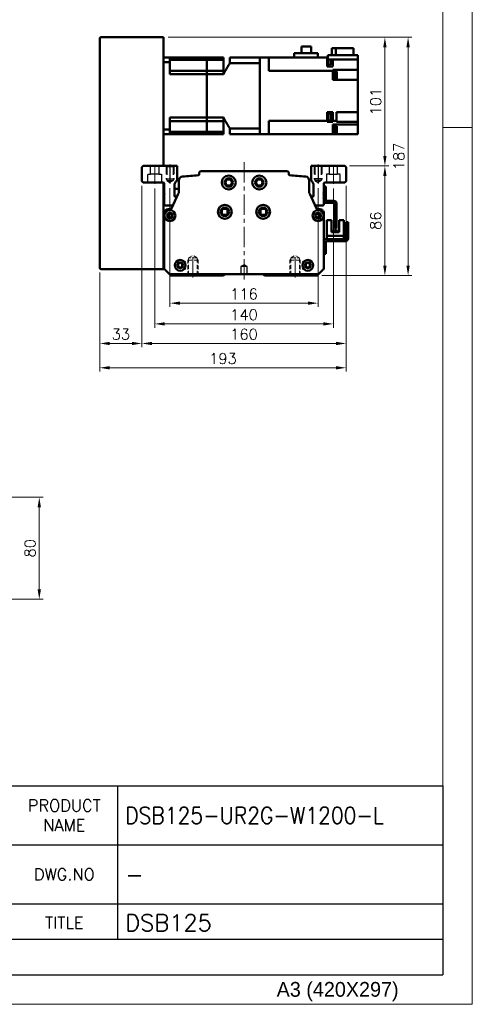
# Model space of a CAD drawing. Header units: millimetres. Extents: x 46891 to 50493, y 6223 to 9905.
# Tile 4 of 5: x 50138 to 50493, y 8529 to 9302. Entities that reach past the tile are written whole.
import ezdxf

# ---------------------------------------------------------------- set-up
doc = ezdxf.new("R2010")
doc.units = ezdxf.units.MM
doc.header["$LTSCALE"] = 0.5
for name, pattern in [('CENTER', [50.8, 31.75, -6.35, 6.35, -6.35]), ('HIDDEN', [9.525, 6.35, -3.175]), ('HIDDENX2', [19.05, 12.7, -6.35])]:
    doc.linetypes.add(name, pattern=pattern)
doc.layers.get('0').update_dxf_attribs({"lineweight": 20})
doc.layers.add('1', color=1, linetype='CENTER', lineweight=13)
doc.layers.add('외형선(ISO)', color=7, linetype='Continuous', lineweight=50)
for name, color, linetype in [('2', 2, 'HIDDENX2'), ('3', 3, 'Continuous'), ('C', 1, 'CENTER')]:
    doc.layers.add(name, color=color, linetype=linetype)
doc.styles.add('ACISOGDT', font='amgdt.shx')
doc.styles.add('DSR TEXT', font='romans.shx', dxfattribs={"bigfont": 'whgtxt.shx'})
doc.styles.get("Standard").update_dxf_attribs({"font": 'romans.shx', "bigfont": 'whgtxt.shx'})
doc.dimstyles.new('DSR', dxfattribs={"dimscale": 2, "dimtxt": 3, "dimasz": 3, "dimexe": 0.5, "dimexo": 0.5, "dimgap": 0.5, "dimtad": 1, "dimdsep": 46, "dimtxsty": 'Standard', "dimcen": 2.5, "dimclrd": 4, "dimclre": 4, "dimclrt": 2, "dimadec": 0, "dimazin": 2, "dimtfac": 1, "dimtmove": 0, "dimatfit": 3, "dimfxl": 0, "dimlwd": -1, "dimlwe": -1, "dimarcsym": 0})

# ---------------------------------------------------------------- blocks, each defined once
blk = doc.blocks.new('A$C13F00394')
at = {"layer": '3'}
for p, q in [((0, 32), (202.32, 32)), ((147.32, 32), (147.32, 6)), ((202.32, 32), (202.32, 0)), ((97.32, 22), (202.32, 22)), ((129.32, 12), (202.32, 12)), ((202.32, 6), (129.32, 6)), ((0, 0), (202.32, 0))]:
    blk.add_line(p, q, dxfattribs=at)
at = {"color": 7, "char_height": 2, "attachment_point": 5, "style": 'DSR TEXT'}
for s, insert in [('PRODUCT\\PNAME', (138.32, 27)), ('DWG.NO', (138.32, 17)), ('TITLE', (138.32, 8.83))]:
    blk.add_mtext(s, dxfattribs=dict(at, insert=insert))
blk = doc.blocks.new('A$C1C1952E1')
at = {"color": 1}
blk.add_lwpolyline([(0, 0), (420, 0), (420, 297), (0, 297)], close=True, dxfattribs=at)
at = {"color": 3}
blk.add_lwpolyline([(5, 5), (415, 5), (415, 292), (5, 292)], close=True, dxfattribs=at)
at = {"color": 7, "style": 'ACISOGDT'}
blk.add_text('A3 (420X297)', height=2.5, dxfattribs=at).set_placement((386.91, 1.28))
blk = doc.blocks.new('t8')
at = {"color": 2, "linetype": 'HIDDEN'}
for p, q in [((-4, 0), (-4, -12)), ((-3.4, -0.6), (-4, 0)), ((3.4, -0.6), (4, 0)), ((4, 0), (4, -12)), ((-3.4, -0.6), (3.4, -0.6)), ((-3.4, -0.6), (-3.4, -14)), ((3.4, -0.6), (3.4, -14)), ((-4, -12), (4, -12)), ((-4, -12), (-3.4, -13.04)), ((-3.4, -14), (3.4, -14)), ((-3.4, -14), (0, -15.96)), ((3.4, -14), (0, -15.96)), ((4, -12), (3.4, -13.04))]:
    blk.add_line(p, q, dxfattribs=at)
at = {"color": 1, "linetype": 'CENTER'}
blk.add_line((0, 1.44), (0, -17.13), dxfattribs=at)
blk = doc.blocks.new('*D71')
at = {"color": 1, "linetype": 'ByBlock'}
for p, q in [((50255.75, 9169.39), (50255.75, 9076.15)), ((50371.75, 9169.39), (50371.75, 9076.15)), ((50363.94, 9079.15), (50263.55, 9079.15))]:
    blk.add_line(p, q, dxfattribs=at)
at = {"color": 1}
for points in [[(50263.55, 9080.45), (50263.55, 9077.85), (50255.75, 9079.15)], [(50363.94, 9080.45), (50363.94, 9077.85), (50371.75, 9079.15)]]:
    blk.add_solid(points, dxfattribs=at)
at = {"layer": 'Defpoints', "color": 0}
for p in [(50255.75, 9172.99), (50371.75, 9172.99), (50255.75, 9079.15)]:
    blk.add_point(p, dxfattribs=at)
at = {"color": 3, "insert": (50313.75, 9086.35), "char_height": 8.4, "attachment_point": 5, "style": 'DSR TEXT'}
blk.add_mtext('116', dxfattribs=at)
blk = doc.blocks.new('*D72')
at = {"color": 1, "linetype": 'ByBlock'}
for p, q in [((50243.75, 9169.21), (50243.75, 9059.87)), ((50383.75, 9169.21), (50383.75, 9059.87)), ((50375.94, 9062.87), (50251.55, 9062.87))]:
    blk.add_line(p, q, dxfattribs=at)
at = {"color": 1}
for points in [[(50251.55, 9064.17), (50251.55, 9061.57), (50243.75, 9062.87)], [(50375.94, 9064.17), (50375.94, 9061.57), (50383.75, 9062.87)]]:
    blk.add_solid(points, dxfattribs=at)
at = {"layer": 'Defpoints', "color": 0}
for p in [(50243.75, 9172.81), (50383.75, 9172.81), (50243.75, 9062.87)]:
    blk.add_point(p, dxfattribs=at)
at = {"color": 3, "insert": (50313.75, 9070.07), "char_height": 8.4, "attachment_point": 5, "style": 'DSR TEXT'}
blk.add_mtext('140', dxfattribs=at)
blk = doc.blocks.new('*D73')
at = {"color": 1, "linetype": 'ByBlock'}
for p, q in [((50233.75, 9171.21), (50233.75, 9044.51)), ((50393.75, 9171.21), (50393.75, 9044.51)), ((50385.94, 9047.51), (50241.55, 9047.51))]:
    blk.add_line(p, q, dxfattribs=at)
at = {"color": 1}
for points in [[(50241.55, 9048.81), (50241.55, 9046.21), (50233.75, 9047.51)], [(50385.94, 9048.81), (50385.94, 9046.21), (50393.75, 9047.51)]]:
    blk.add_solid(points, dxfattribs=at)
at = {"layer": 'Defpoints', "color": 0}
for p in [(50233.75, 9174.81), (50393.75, 9174.81), (50233.75, 9047.51)]:
    blk.add_point(p, dxfattribs=at)
at = {"color": 3, "insert": (50313.75, 9054.71), "char_height": 8.4, "attachment_point": 5, "style": 'DSR TEXT'}
blk.add_mtext('160', dxfattribs=at)
blk = doc.blocks.new('*D74')
at = {"color": 1, "linetype": 'ByBlock'}
for p, q in [((50233.75, 9171.21), (50233.75, 9044.51)), ((50200.75, 9103.21), (50200.75, 9044.51)), ((50225.94, 9047.51), (50208.55, 9047.51))]:
    blk.add_line(p, q, dxfattribs=at)
at = {"color": 1}
for points in [[(50208.55, 9048.81), (50208.55, 9046.21), (50200.75, 9047.51)], [(50225.94, 9048.81), (50225.94, 9046.21), (50233.75, 9047.51)]]:
    blk.add_solid(points, dxfattribs=at)
at = {"layer": 'Defpoints', "color": 0}
for p in [(50233.75, 9174.81), (50200.75, 9106.81), (50200.75, 9047.51)]:
    blk.add_point(p, dxfattribs=at)
at = {"color": 3, "insert": (50217.25, 9054.71), "char_height": 8.4, "attachment_point": 5, "style": 'DSR TEXT'}
blk.add_mtext('33', dxfattribs=at)
blk = doc.blocks.new('*D75')
at = {"color": 1, "linetype": 'ByBlock'}
for p, q in [((50393.75, 9171.21), (50393.75, 9025.45)), ((50200.75, 9103.21), (50200.75, 9025.45)), ((50385.94, 9028.45), (50208.55, 9028.45))]:
    blk.add_line(p, q, dxfattribs=at)
at = {"color": 1}
for points in [[(50208.55, 9029.75), (50208.55, 9027.15), (50200.75, 9028.45)], [(50385.94, 9029.75), (50385.94, 9027.15), (50393.75, 9028.45)]]:
    blk.add_solid(points, dxfattribs=at)
at = {"layer": 'Defpoints', "color": 0}
for p in [(50393.75, 9174.81), (50200.75, 9106.81), (50200.75, 9028.45)]:
    blk.add_point(p, dxfattribs=at)
at = {"color": 3, "insert": (50297.25, 9035.65), "char_height": 8.4, "attachment_point": 5, "style": 'DSR TEXT'}
blk.add_mtext('193', dxfattribs=at)
blk = doc.blocks.new('*D76')
at = {"color": 1, "linetype": 'ByBlock'}
for p, q in [((50396.35, 9186.81), (50427.14, 9186.81)), ((50424.14, 9179.01), (50424.14, 9108.61)), ((50374.85, 9100.81), (50427.14, 9100.81))]:
    blk.add_line(p, q, dxfattribs=at)
at = {"color": 1}
for points in [[(50422.84, 9179.01), (50425.44, 9179.01), (50424.14, 9186.81)], [(50422.84, 9108.61), (50425.44, 9108.61), (50424.14, 9100.81)]]:
    blk.add_solid(points, dxfattribs=at)
at = {"layer": 'Defpoints', "color": 0}
for p in [(50392.75, 9186.81), (50371.25, 9100.81), (50424.14, 9100.81)]:
    blk.add_point(p, dxfattribs=at)
at = {"color": 3, "insert": (50416.94, 9143.81), "char_height": 8.4, "attachment_point": 5, "rotation": 90, "style": 'DSR TEXT'}
blk.add_mtext('86', dxfattribs=at)
blk = doc.blocks.new('*D77')
at = {"color": 1, "linetype": 'ByBlock'}
for p, q in [((50254.35, 9287.81), (50427.14, 9287.81)), ((50424.14, 9194.61), (50424.14, 9280.01)), ((50396.35, 9186.81), (50427.14, 9186.81))]:
    blk.add_line(p, q, dxfattribs=at)
at = {"color": 1}
for points in [[(50422.84, 9280.01), (50425.44, 9280.01), (50424.14, 9287.81)], [(50422.84, 9194.61), (50425.44, 9194.61), (50424.14, 9186.81)]]:
    blk.add_solid(points, dxfattribs=at)
at = {"layer": 'Defpoints', "color": 0}
for p in [(50250.75, 9287.81), (50424.14, 9287.81), (50392.75, 9186.81)]:
    blk.add_point(p, dxfattribs=at)
at = {"color": 3, "insert": (50416.94, 9237.31), "char_height": 8.4, "attachment_point": 5, "rotation": 90, "style": 'DSR TEXT'}
blk.add_mtext('101', dxfattribs=at)
blk = doc.blocks.new('*D78')
at = {"color": 1, "linetype": 'ByBlock'}
for p, q in [((50254.35, 9287.81), (50445.31, 9287.81)), ((50442.31, 9280.01), (50442.31, 9108.61)), ((50374.85, 9100.81), (50445.31, 9100.81))]:
    blk.add_line(p, q, dxfattribs=at)
at = {"color": 1}
for points in [[(50441.01, 9280.01), (50443.61, 9280.01), (50442.31, 9287.81)], [(50441.01, 9108.61), (50443.61, 9108.61), (50442.31, 9100.81)]]:
    blk.add_solid(points, dxfattribs=at)
at = {"layer": 'Defpoints', "color": 0}
for p in [(50250.75, 9287.81), (50371.25, 9100.81), (50442.31, 9100.81)]:
    blk.add_point(p, dxfattribs=at)
at = {"color": 3, "insert": (50435.11, 9194.31), "char_height": 8.4, "attachment_point": 5, "rotation": 90, "style": 'DSR TEXT'}
blk.add_mtext('187', dxfattribs=at)
blk = doc.blocks.new('*D92')
at = {"color": 1, "linetype": 'ByBlock'}
for p, q in [((50069.73, 8926.8), (50156.33, 8926.8)), ((50153.33, 8854.6), (50153.33, 8919)), ((50069.73, 8846.8), (50156.33, 8846.8))]:
    blk.add_line(p, q, dxfattribs=at)
at = {"color": 1}
for points in [[(50152.03, 8919), (50154.63, 8919), (50153.33, 8926.8)], [(50152.03, 8854.6), (50154.63, 8854.6), (50153.33, 8846.8)]]:
    blk.add_solid(points, dxfattribs=at)
at = {"layer": 'Defpoints', "color": 0}
for p in [(50066.13, 8926.8), (50153.33, 8926.8), (50066.13, 8846.8)]:
    blk.add_point(p, dxfattribs=at)
at = {"color": 3, "insert": (50146.13, 8886.8), "char_height": 8.4, "attachment_point": 5, "rotation": 90, "style": 'DSR TEXT'}
blk.add_mtext('80', dxfattribs=at)

msp = doc.modelspace()

# ---------------------------------------------------------------- linework, layer by layer
at = {"color": 1}
msp.add_line((50492.61532, 9217.02572), (50469.44932, 9217.02572), dxfattribs=at)
at = {"layer": '1'}
for p, q in [((50243.74503, 9187.8134), (50243.74503, 9172.8134)), ((50313.74503, 9189.8134), (50313.74503, 9096.8134)), ((50383.74503, 9187.8134), (50383.74503, 9172.8134))]:
    msp.add_line(p, q, dxfattribs=at)
at = {"layer": '2'}
for p, q in [((50240.44503, 9180.3134), (50240.44503, 9186.8134)), ((50247.04503, 9186.8134), (50247.04503, 9180.3134)), ((50252.74503, 9186.8134), (50252.74503, 9176.8134)), ((50253.24503, 9186.3134), (50252.74503, 9186.8134)), ((50253.24503, 9186.3134), (50253.24503, 9175.3134)), ((50253.24503, 9186.3134), (50258.24503, 9186.3134)), ((50258.24503, 9186.3134), (50258.74503, 9186.8134)), ((50258.24503, 9186.3134), (50258.24503, 9175.3134)), ((50258.74503, 9186.8134), (50258.74503, 9176.8134)), ((50368.74503, 9186.8134), (50368.74503, 9176.8134)), ((50369.24503, 9186.3134), (50368.74503, 9186.8134)), ((50369.24503, 9186.3134), (50369.24503, 9175.3134)), ((50374.24503, 9186.3134), (50369.24503, 9186.3134)), ((50374.24503, 9186.3134), (50374.74503, 9186.8134)), ((50374.24503, 9186.3134), (50374.24503, 9175.3134)), ((50374.74503, 9186.8134), (50374.74503, 9176.8134)), ((50380.44503, 9186.8134), (50380.44503, 9180.3134)), ((50387.04503, 9180.3134), (50387.04503, 9186.8134)), ((50238.49503, 9173.8134), (50238.49503, 9180.3134)), ((50238.49503, 9180.3134), (50240.44503, 9180.3134)), ((50247.04503, 9180.3134), (50240.44503, 9180.3134)), ((50247.04503, 9180.3134), (50248.99503, 9180.3134)), ((50248.99503, 9180.3134), (50248.99503, 9173.8134)), ((50380.44503, 9180.3134), (50378.49503, 9180.3134)), ((50378.49503, 9180.3134), (50378.49503, 9173.8134)), ((50380.44503, 9180.3134), (50387.04503, 9180.3134)), ((50388.99503, 9180.3134), (50387.04503, 9180.3134)), ((50388.99503, 9173.8134), (50388.99503, 9180.3134)), ((50252.74503, 9176.8134), (50258.74503, 9176.8134)), ((50252.74503, 9176.8134), (50253.24503, 9175.94738)), ((50253.24503, 9175.3134), (50255.74503, 9173.87003)), ((50253.24503, 9175.3134), (50258.24503, 9175.3134)), ((50258.24503, 9175.3134), (50255.74503, 9173.87003)), ((50258.74503, 9176.8134), (50258.24503, 9175.94738)), ((50374.74503, 9176.8134), (50368.74503, 9176.8134)), ((50368.74503, 9176.8134), (50369.24503, 9175.94738)), ((50374.24503, 9175.3134), (50369.24503, 9175.3134)), ((50369.24503, 9175.3134), (50371.74503, 9173.87003)), ((50374.24503, 9175.3134), (50371.74503, 9173.87003)), ((50374.74503, 9176.8134), (50374.24503, 9175.94738)), ((50313.74503, 9109.31556), (50311.24503, 9107.8134)), ((50316.24503, 9107.8134), (50313.74503, 9109.31556)), ((50311.24503, 9107.8134), (50311.24503, 9101.8134)), ((50316.24503, 9107.8134), (50311.24503, 9107.8134)), ((50311.24503, 9101.8134), (50316.24503, 9101.8134)), ((50316.24503, 9101.8134), (50316.24503, 9107.8134))]:
    msp.add_line(p, q, dxfattribs=at)
at = {"layer": '3'}
for p in [(50469.44932, 8700.42392), (49532.07206, 8552.16152)]:
    msp.add_line(p, (50469.44932, 8552.16152), dxfattribs=at)
at = {"layer": 'C'}
for p, q in [((50255.74503, 9187.96473), (50255.74503, 9172.98515)), ((50371.74503, 9187.96473), (50371.74503, 9172.98515))]:
    msp.add_line(p, q, dxfattribs=at)
at = {"layer": '외형선(ISO)'}
for p, q in [((50200.74502, 9106.8134), (50200.74502, 9286.8134)), ((50201.74502, 9287.8134), (50250.74502, 9287.8134)), ((50250.74502, 9286.8134), (50250.74502, 9287.8134)), ((50250.74502, 9186.8134), (50250.74502, 9286.8134)), ((50358.92002, 9275.2134), (50358.92002, 9280.6134)), ((50358.92002, 9280.6134), (50366.37002, 9280.6134)), ((50366.37002, 9280.6134), (50366.37002, 9275.2134)), ((50382.64508, 9279.3134), (50382.64508, 9273.8134)), ((50382.64508, 9279.3134), (50385.61733, 9279.3134)), ((50385.61733, 9273.8134), (50385.61733, 9279.3134)), ((50385.61733, 9279.3134), (50399.44497, 9279.3134)), ((50399.44497, 9279.3134), (50399.44497, 9273.8134)), ((50250.74502, 9271.8134), (50255.74502, 9271.8134)), ((50255.74502, 9271.8134), (50255.74502, 9268.27092)), ((50284.74502, 9271.8134), (50255.74502, 9271.8134)), ((50284.74502, 9270.10099), (50284.74502, 9271.8134)), ((50284.74502, 9271.8134), (50284.74502, 9270.10099)), ((50284.74502, 9271.8134), (50297.74502, 9271.8134)), ((50297.74502, 9271.8134), (50297.74502, 9270.10099)), ((50302.74502, 9271.8134), (50302.74502, 9267.50873)), ((50302.74502, 9271.8134), (50326.24502, 9271.8134)), ((50333.24502, 9271.8134), (50326.24502, 9271.8134)), ((50326.24502, 9271.8134), (50326.24502, 9271.80893)), ((50326.24502, 9271.80893), (50326.24502, 9267.51395)), ((50333.24502, 9267.3134), (50333.24502, 9271.8134)), ((50333.24502, 9271.8134), (50378.84502, 9271.8134)), ((50353.14502, 9275.2134), (50353.14502, 9271.8134)), ((50353.14502, 9275.2134), (50371.49502, 9275.2134)), ((50371.49502, 9271.8134), (50371.49502, 9275.2134)), ((50378.84502, 9271.84832), (50378.84502, 9271.8134)), ((50378.84502, 9271.84832), (50379.34502, 9271.84832)), ((50378.84502, 9266.25343), (50378.84502, 9271.8134)), ((50379.34502, 9273.8134), (50379.34502, 9270.3134)), ((50402.84502, 9273.8134), (50379.34502, 9273.8134)), ((50402.84502, 9270.3134), (50402.84502, 9273.8134)), ((50250.74502, 9268.27092), (50255.74502, 9268.27092)), ((50255.74502, 9270.10099), (50284.74502, 9270.10099)), ((50255.74502, 9258.85013), (50255.74502, 9268.27092)), ((50284.74502, 9266.5634), (50284.74502, 9270.10099)), ((50284.74502, 9266.5634), (50284.74502, 9270.10099)), ((50284.74502, 9270.10099), (50297.74502, 9270.10099)), ((50284.74502, 9261.5634), (50284.74502, 9266.5634)), ((50284.74502, 9261.5634), (50284.74502, 9266.5634)), ((50297.74502, 9261.5634), (50297.74502, 9270.10099)), ((50302.74502, 9267.50873), (50326.24502, 9267.50873)), ((50326.24502, 9267.51395), (50326.24502, 9267.50873)), ((50326.24502, 9216.11807), (50326.24502, 9267.50873)), ((50326.24502, 9267.3134), (50326.24502, 9216.3134)), ((50333.24502, 9267.3134), (50333.24502, 9261.37277)), ((50378.84502, 9266.25343), (50378.84502, 9264.81806)), ((50378.84502, 9265.94832), (50379.54502, 9265.94832)), ((50378.84502, 9264.81806), (50383.34502, 9264.81806)), ((50379.34502, 9270.3134), (50402.84502, 9270.3134)), ((50379.54502, 9265.94832), (50379.54502, 9270.3134)), ((50379.54502, 9266.09832), (50381.54502, 9266.09832)), ((50381.54502, 9266.09832), (50381.54502, 9270.3134)), ((50383.34502, 9270.3134), (50383.34502, 9266.25343)), ((50383.34502, 9264.81806), (50383.34502, 9266.25343)), ((50402.84502, 9266.25343), (50402.84502, 9270.3134)), ((50402.84502, 9266.25343), (50402.84502, 9262.32148)), ((50255.74502, 9261.5634), (50284.74502, 9261.5634)), ((50284.74502, 9258.85013), (50255.74502, 9258.85013)), ((50284.74502, 9258.85013), (50284.74502, 9261.5634)), ((50284.74502, 9261.5634), (50284.74502, 9258.85013)), ((50284.74502, 9261.5634), (50297.74502, 9261.5634)), ((50284.74502, 9224.77668), (50284.74502, 9258.85013)), ((50284.74502, 9224.77668), (50284.74502, 9258.85013)), ((50284.74502, 9258.85013), (50297.74502, 9258.85013)), ((50297.74502, 9261.5634), (50297.74502, 9258.85013)), ((50333.24502, 9261.37277), (50383.34502, 9261.37277)), ((50402.84502, 9262.32148), (50383.34502, 9262.32148)), ((50383.34502, 9262.32148), (50383.34502, 9261.77208)), ((50383.34502, 9261.37277), (50383.34502, 9261.77208)), ((50383.34502, 9261.37277), (50383.34502, 9254.3134)), ((50383.34502, 9261.10937), (50383.84502, 9261.10937)), ((50383.84502, 9255.10937), (50383.84502, 9261.10937)), ((50383.84502, 9261.05937), (50384.54502, 9261.05937)), ((50384.54502, 9255.15937), (50384.54502, 9261.05937)), ((50384.54502, 9260.90937), (50386.54502, 9260.90937)), ((50386.54502, 9255.30937), (50386.54502, 9260.90937)), ((50402.84502, 9257.8134), (50402.84502, 9262.32148)), ((50402.84502, 9257.8134), (50402.84502, 9254.3134)), ((50383.34502, 9255.10937), (50383.84502, 9255.10937)), ((50383.34502, 9254.3134), (50402.84502, 9254.3134)), ((50383.84502, 9255.15937), (50384.54502, 9255.15937)), ((50384.54502, 9255.30937), (50386.54502, 9255.30937)), ((50402.84502, 9229.0134), (50402.84502, 9254.3134)), ((50255.74502, 9215.35589), (50255.74502, 9224.77668)), ((50284.74502, 9224.77668), (50255.74502, 9224.77668)), ((50284.74502, 9222.0634), (50284.74502, 9224.77668)), ((50284.74502, 9224.77668), (50284.74502, 9222.0634)), ((50284.74502, 9224.77668), (50297.74502, 9224.77668)), ((50297.74502, 9224.77668), (50297.74502, 9222.0634)), ((50378.84502, 9225.60319), (50378.84502, 9229.0134)), ((50383.34502, 9229.0134), (50378.84502, 9229.0134)), ((50378.84502, 9228.10065), (50379.54502, 9228.10065)), ((50378.84502, 9225.60319), (50378.84502, 9224.69812)), ((50378.84502, 9222.25404), (50378.84502, 9224.69812)), ((50379.54502, 9222.20065), (50379.54502, 9228.10065)), ((50379.54502, 9227.95065), (50381.54502, 9227.95065)), ((50381.54502, 9222.35065), (50381.54502, 9227.95065)), ((50383.34502, 9222.25404), (50383.34502, 9229.0134)), ((50386.34502, 9229.0134), (50402.84502, 9229.0134)), ((50386.34502, 9229.0134), (50386.34502, 9222.25404)), ((50402.84502, 9229.0134), (50402.84502, 9225.5134)), ((50402.84502, 9221.53478), (50402.84502, 9225.5134)), ((50255.74502, 9222.0634), (50284.74502, 9222.0634)), ((50284.74502, 9217.0634), (50284.74502, 9222.0634)), ((50284.74502, 9217.0634), (50284.74502, 9222.0634)), ((50284.74502, 9222.0634), (50297.74502, 9222.0634)), ((50284.74502, 9213.52582), (50284.74502, 9217.0634)), ((50284.74502, 9213.52582), (50284.74502, 9217.0634)), ((50297.74502, 9222.0634), (50297.74502, 9213.52582)), ((50333.24502, 9222.25404), (50378.84502, 9222.25404)), ((50333.24502, 9222.25404), (50333.24502, 9216.3134)), ((50378.84502, 9221.85473), (50378.84502, 9222.25404)), ((50378.84502, 9222.20065), (50379.54502, 9222.20065)), ((50378.84502, 9221.85473), (50378.84502, 9221.53478)), ((50378.84502, 9221.53478), (50383.34502, 9221.53478)), ((50379.54502, 9222.35065), (50381.54502, 9222.35065)), ((50386.34502, 9222.25404), (50383.34502, 9222.25404)), ((50383.34502, 9222.25404), (50383.34502, 9221.85473)), ((50383.34502, 9221.53478), (50383.34502, 9221.85473)), ((50383.34502, 9219.3134), (50402.84502, 9219.3134)), ((50383.34502, 9219.3134), (50383.34502, 9217.37338)), ((50383.34502, 9218.3247), (50383.84502, 9218.3247)), ((50383.34502, 9211.8134), (50383.34502, 9217.37338)), ((50383.84502, 9212.3247), (50383.84502, 9218.3247)), ((50383.84502, 9218.2747), (50384.54502, 9218.2747)), ((50384.54502, 9212.3747), (50384.54502, 9218.2747)), ((50384.54502, 9218.1247), (50386.54502, 9218.1247)), ((50386.34502, 9221.85473), (50386.34502, 9222.25404)), ((50386.34502, 9221.85473), (50386.34502, 9221.53478)), ((50386.34502, 9221.53478), (50402.84502, 9221.53478)), ((50386.54502, 9212.5247), (50386.54502, 9218.1247)), ((50402.84502, 9221.53478), (50402.84502, 9219.3134)), ((50402.84502, 9219.3134), (50402.84502, 9215.8134)), ((50250.74502, 9215.35589), (50255.74502, 9215.35589)), ((50250.74502, 9211.8134), (50255.74502, 9211.8134)), ((50255.74502, 9215.35589), (50255.74502, 9211.8134)), ((50255.74502, 9213.52582), (50284.74502, 9213.52582)), ((50284.74502, 9211.8134), (50255.74502, 9211.8134)), ((50284.74502, 9211.8134), (50284.74502, 9213.52582)), ((50284.74502, 9213.52582), (50284.74502, 9211.8134)), ((50284.74502, 9213.52582), (50297.74502, 9213.52582)), ((50284.74502, 9211.8134), (50297.74502, 9211.8134)), ((50297.74502, 9213.52582), (50297.74502, 9211.8134)), ((50302.74502, 9216.11807), (50302.74502, 9211.8134)), ((50302.74502, 9216.11807), (50326.24502, 9216.11807)), ((50302.74502, 9211.8134), (50326.24502, 9211.8134)), ((50326.24502, 9216.11807), (50326.24502, 9216.11286)), ((50326.24502, 9216.11286), (50326.24502, 9211.81788)), ((50326.24502, 9211.81788), (50326.24502, 9211.8134)), ((50333.24502, 9211.8134), (50326.24502, 9211.8134)), ((50333.24502, 9211.8134), (50333.24502, 9216.3134)), ((50333.24502, 9211.8134), (50383.34502, 9211.8134)), ((50378.84502, 9211.8134), (50378.84502, 9211.77849)), ((50378.84502, 9211.77849), (50379.54502, 9211.77849)), ((50379.54502, 9211.77849), (50379.54502, 9211.8134)), ((50383.34502, 9212.3247), (50383.84502, 9212.3247)), ((50383.34502, 9211.8134), (50402.84502, 9211.8134)), ((50383.84502, 9212.3747), (50384.54502, 9212.3747)), ((50384.54502, 9212.5247), (50386.54502, 9212.5247)), ((50402.84502, 9211.8134), (50402.84502, 9215.8134)), ((50233.74503, 9185.8134), (50234.74503, 9186.8134)), ((50234.74503, 9186.8134), (50261.24503, 9186.8134)), ((50261.24503, 9186.8134), (50261.24503, 9175.34222)), ((50366.24503, 9175.34222), (50366.24503, 9186.8134)), ((50366.24503, 9186.8134), (50392.74503, 9186.8134)), ((50392.74503, 9186.8134), (50393.74503, 9185.8134)), ((50233.74503, 9174.8134), (50233.74503, 9185.8134)), ((50278.51762, 9180.02888), (50278.51762, 9180.8134)), ((50280.51762, 9182.8134), (50346.97243, 9182.8134)), ((50348.97243, 9180.8134), (50348.97243, 9180.02888)), ((50393.74503, 9185.8134), (50393.74503, 9174.8134)), ((50234.74503, 9173.8134), (50233.74503, 9174.8134)), ((50250.24503, 9173.8134), (50234.74503, 9173.8134)), ((50250.74502, 9106.8134), (50250.74502, 9173.67943)), ((50251.24503, 9171.8134), (50250.74502, 9171.8134)), ((50251.24503, 9166.3134), (50251.24503, 9172.8134)), ((50259.24503, 9171.34222), (50259.24503, 9163.3134)), ((50262.74502, 9166.91159), (50262.74502, 9175.47589)), ((50364.74502, 9175.47589), (50364.74502, 9166.91159)), ((50368.24503, 9163.3134), (50368.24503, 9171.34222)), ((50376.24503, 9172.8134), (50376.24503, 9166.3134)), ((50376.24503, 9170.8134), (50377.84503, 9170.8134)), ((50392.74503, 9173.8134), (50377.24503, 9173.8134)), ((50377.84503, 9170.8134), (50377.84503, 9159.4134)), ((50393.74503, 9174.8134), (50392.74503, 9173.8134)), ((50251.74503, 9165.8134), (50251.24503, 9166.3134)), ((50251.24503, 9165.3134), (50251.74503, 9165.8134)), ((50251.24503, 9164.3134), (50251.24503, 9165.3134)), ((50251.74503, 9163.8134), (50251.24503, 9164.3134)), ((50251.24503, 9163.3134), (50251.74503, 9163.8134)), ((50251.24503, 9162.3134), (50251.24503, 9163.3134)), ((50257.01315, 9153.39435), (50262.28482, 9164.8163)), ((50259.24503, 9168.8134), (50262.74502, 9168.8134)), ((50259.74503, 9162.8134), (50261.36041, 9162.8134)), ((50365.20523, 9164.8163), (50370.4769, 9153.39435)), ((50366.12964, 9162.8134), (50367.74503, 9162.8134)), ((50376.24503, 9166.3134), (50375.74503, 9165.8134)), ((50375.74503, 9165.8134), (50376.24503, 9165.3134)), ((50376.24503, 9164.3134), (50375.74503, 9163.8134)), ((50375.74503, 9163.8134), (50376.24503, 9163.3134)), ((50376.24503, 9165.3134), (50376.24503, 9166.3134)), ((50376.24503, 9165.3134), (50376.24503, 9164.3134)), ((50376.24503, 9163.3134), (50376.24503, 9164.3134)), ((50376.24503, 9163.3134), (50376.24503, 9162.3134)), ((50251.74503, 9161.8134), (50251.24503, 9162.3134)), ((50251.24503, 9161.3134), (50251.74503, 9161.8134)), ((50251.24503, 9156.8134), (50251.24503, 9161.3134)), ((50256.74503, 9155.8134), (50252.24503, 9155.8134)), ((50375.24503, 9155.8134), (50370.74503, 9155.8134)), ((50376.24503, 9162.3134), (50375.74503, 9161.8134)), ((50375.74503, 9161.8134), (50376.24503, 9161.3134)), ((50376.24503, 9161.3134), (50376.24503, 9162.3134)), ((50376.24503, 9161.3134), (50376.24503, 9156.8134)), ((50377.84503, 9159.4134), (50376.30542, 9159.4134)), ((50384.14503, 9159.4134), (50378.34503, 9159.4134)), ((50378.34503, 9157.8134), (50384.14503, 9157.8134)), ((50384.64503, 9157.3134), (50384.64503, 9137.8134)), ((50386.24503, 9137.8134), (50386.24503, 9157.3134)), ((50251.24502, 9107.05605), (50251.24502, 9149.8134)), ((50254.24502, 9152.8134), (50256.10519, 9152.8134)), ((50300.74502, 9152.24317), (50300.74502, 9149.38364)), ((50326.74502, 9152.24317), (50326.74502, 9149.38364)), ((50371.38486, 9152.8134), (50373.24502, 9152.8134)), ((50376.24502, 9149.8134), (50376.24502, 9107.05605)), ((50378.54499, 9144.31353), (50382.24499, 9144.31354)), ((50378.54501, 9131.91353), (50378.54499, 9144.31353)), ((50382.24499, 9144.31354), (50382.24501, 9134.91354)), ((50388.24499, 9144.31355), (50391.94499, 9144.31356)), ((50388.24501, 9134.91355), (50388.24499, 9144.31355)), ((50391.94499, 9144.31356), (50391.94501, 9131.91356)), ((50393.64497, 9142.81356), (50395.24497, 9142.81356)), ((50393.64497, 9142.81356), (50393.64498, 9139.81356)), ((50393.645, 9129.91356), (50393.64498, 9139.81356)), ((50395.24498, 9139.81356), (50395.24497, 9142.81356)), ((50395.24498, 9139.81356), (50395.245, 9129.81356)), ((50378.54501, 9131.91353), (50378.54502, 9129.41353)), ((50378.54501, 9131.91353), (50380.54501, 9131.91353)), ((50380.54501, 9131.91353), (50389.94501, 9131.91355)), ((50388.24501, 9135.91355), (50382.24501, 9135.91354)), ((50382.24501, 9135.61354), (50388.24501, 9135.61355)), ((50388.24501, 9134.91355), (50382.24501, 9134.91354)), ((50384.64503, 9137.8134), (50386.24503, 9137.8134)), ((50389.94501, 9131.91355), (50391.94501, 9131.91356)), ((50391.94502, 9129.41356), (50391.94501, 9131.91356)), ((50250.74502, 9124.8134), (50251.24502, 9124.8134)), ((50377.845, 9127.31353), (50377.84502, 9120.81353)), ((50378.245, 9129.41353), (50393.145, 9129.41356)), ((50393.245, 9127.81356), (50378.345, 9127.81353)), ((50377.84502, 9117.81353), (50376.24502, 9117.81353)), ((50377.84502, 9117.81353), (50377.84502, 9120.81353)), ((50250.74502, 9105.8134), (50201.74502, 9105.8134)), ((50250.74502, 9105.8134), (50250.74502, 9106.8134)), ((50255.24502, 9101.8134), (50252.1237, 9104.93472)), ((50256.24502, 9100.8134), (50255.24502, 9101.8134)), ((50372.24502, 9101.8134), (50255.24502, 9101.8134)), ((50298.59858, 9101.66696), (50297.74502, 9100.8134)), ((50329.74502, 9100.8134), (50328.89147, 9101.66696)), ((50372.24502, 9101.8134), (50371.24502, 9100.8134)), ((50375.36634, 9104.93472), (50372.24502, 9101.8134)), ((50297.74502, 9100.8134), (50256.24502, 9100.8134)), ((50371.24502, 9100.8134), (50329.74502, 9100.8134))]:
    msp.add_line(p, q, dxfattribs=at)
for centre, radius in [((50301.74502, 9173.8134), 5.5), ((50325.74502, 9173.8134), 5.5), ((50301.74502, 9173.8134), 3.3), ((50301.74502, 9173.8134), 2.4585), ((50325.74502, 9173.8134), 3.3), ((50325.74502, 9173.8134), 2.4585), ((50298.74503, 9150.8134), 5.5), ((50328.74503, 9150.8134), 5.5), ((50255.74502, 9147.8134), 4.25), ((50255.74502, 9147.8134), 2.25), ((50298.74503, 9150.8134), 3.3), ((50298.74502, 9150.8134), 2.4585), ((50328.74503, 9150.8134), 3.3), ((50328.74502, 9150.8134), 2.4585), ((50371.74502, 9147.8134), 4.25), ((50371.74502, 9147.8134), 2.25), ((50263.74502, 9108.8134), 4.25), ((50263.74502, 9108.8134), 2.25), ((50363.74502, 9108.8134), 4.25), ((50363.74502, 9108.8134), 2.25)]:
    msp.add_circle(centre, radius, dxfattribs=at)
for centre, radius, start, end in [((50201.74502, 9286.8134), 1, 90, 180), ((50265.74502, 9175.47589), 3, 95.57599889, 180), ((50313.74502, 8683.8134), 497, 94.11817749, 95.57599889), ((50278.01762, 9180.02888), 0.5, 274.11817763, 0), ((50280.51762, 9180.8134), 2, 90.00000001, 180), ((50346.97243, 9180.8134), 2, 0, 90.00000001), ((50349.47243, 9180.02888), 0.5, 180, 265.88182253), ((50313.74502, 8683.8134), 497, 84.42400113, 85.88182253), ((50361.74502, 9175.47589), 3, 0, 84.42400114), ((50250.24503, 9172.8134), 1, 0, 90), ((50264.24503, 9171.34222), 5, 126.86989765, 180), ((50363.24503, 9171.34222), 5, 0, 53.13010235), ((50377.24503, 9172.8134), 1, 90, 180), ((50259.74503, 9163.3134), 0.5, 180, 270), ((50257.74502, 9166.91159), 5, 335.22485944, 0), ((50369.74502, 9166.91159), 5, 180, 204.77514058), ((50367.74503, 9163.3134), 0.5, 270, 0), ((50252.24503, 9156.8134), 1, 180, 270), ((50256.74503, 9152.8134), 3, 65.22491108, 90), ((50370.74503, 9152.8134), 3, 90, 114.775192), ((50375.24503, 9156.8134), 1, 270, 0), ((50378.34503, 9159.9134), 2.1, 180, 193.774147), ((50378.34503, 9159.9134), 2.1, 193.774147, 270), ((50378.34503, 9159.9134), 0.5, 180, 270), ((50384.14503, 9157.3134), 2.1, 0, 90), ((50384.14503, 9157.3134), 0.5, 0, 90), ((50254.24502, 9149.8134), 3, 90.00000001, 180), ((50255.74502, 9147.8134), 1.621, 36.950847, 323.04915397), ((50255.74502, 9147.8134), 1.5, 48.18968484, 311.8103164), ((50256.10519, 9153.8134), 1, 270.00000001, 335.22485944), ((50257.14502, 9149.37865), 0.6, 259.96251962, 324.85511582), ((50255.74502, 9147.8134), 1.621, 323.04915084, 36.95084491), ((50370.34502, 9149.37865), 0.6, 215.14488717, 280.03748127), ((50371.74502, 9147.8134), 1.621, 216.950847, 143.04915388), ((50371.38486, 9153.8134), 1, 204.77514058, 270.00000001), ((50371.74502, 9147.8134), 1.5, 228.18968484, 131.8103164), ((50373.24502, 9149.8134), 3, 0, 90.00000001), ((50257.14502, 9146.24816), 0.6, 35.14488278, 100.03748085), ((50370.34502, 9146.24816), 0.6, 79.96251962, 144.85511372), ((50378.245, 9127.41353), 2, 90.00011094, 179.75458606), ((50378.345, 9127.31353), 0.5, 90.00011094, 180.00011094), ((50393.145, 9129.91356), 0.5, 270.00011094, 0.00011094), ((50393.245, 9129.81356), 2, 270.00011094, 0.00011094), ((50263.74502, 9108.8134), 1.621, 129.96149723, 50.03850277), ((50263.74502, 9108.8134), 1.6, 134.4153086, 45.5846914), ((50262.27533, 9110.3134), 0.5, 328.99692459, 55.46536904), ((50265.21472, 9110.3134), 0.5, 124.5346268, 211.00307541), ((50363.74502, 9108.8134), 1.621, 129.96149723, 50.03850277), ((50363.74502, 9108.8134), 1.6, 134.4153086, 45.5846914), ((50362.27533, 9110.3134), 0.5, 328.99692458, 55.46537103), ((50365.21472, 9110.3134), 0.5, 124.53462481, 211.00307541), ((50201.74502, 9106.8134), 1, 180, 270), ((50254.24502, 9107.05605), 3, 180, 225.00000001), ((50298.95213, 9101.3134), 0.5, 90, 135), ((50328.53792, 9101.3134), 0.5, 45, 90), ((50373.24502, 9107.05605), 3, 315.00000001, 0)]:
    msp.add_arc(centre, radius, start, end, dxfattribs=at)
for points, weights in [([(50297.74502, 9258.85013), (50299.73846, 9262.88691), (50302.74502, 9267.50873)], [1.45736434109, 1.41367336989, 1.35251798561]), ([(50302.74502, 9216.11807), (50299.73846, 9220.7399), (50297.74502, 9224.77668)], [1.35251798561, 1.41367336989, 1.45736434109])]:
    msp.add_rational_spline(points, weights, degree=2, dxfattribs=at)
for points, knots in [([(50257.04045, 9148.78784), (50256.99481, 9148.79591), (50256.94683, 9148.81009), (50256.84386, 9148.85599), (50256.78984, 9148.89136), (50256.74502, 9148.93144)], [0.04726078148, 0.04726078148, 0.04726078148, 0.04726078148, 0.06188557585, 0.06188557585, 0.07992218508, 0.07992218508, 0.07992218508, 0.07992218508]), ([(50370.74502, 9148.93144), (50370.70021, 9148.89136), (50370.64619, 9148.85599), (50370.54322, 9148.81009), (50370.49524, 9148.79591), (50370.4496, 9148.78784)], [0.07992218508, 0.07992218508, 0.07992218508, 0.07992218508, 0.09795879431, 0.09795879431, 0.11258358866, 0.11258358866, 0.11258358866, 0.11258358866]), ([(50256.74502, 9146.69537), (50256.78984, 9146.73545), (50256.84386, 9146.77082), (50256.94683, 9146.81672), (50256.99481, 9146.8309), (50257.04045, 9146.83897)], [0.07992218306, 0.07992218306, 0.07992218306, 0.07992218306, 0.09795879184, 0.09795879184, 0.11258358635, 0.11258358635, 0.11258358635, 0.11258358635]), ([(50370.4496, 9146.83897), (50370.49524, 9146.8309), (50370.54322, 9146.81672), (50370.64619, 9146.77082), (50370.70021, 9146.73545), (50370.74502, 9146.69537)], [0.04726078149, 0.04726078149, 0.04726078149, 0.04726078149, 0.06188557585, 0.06188557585, 0.07992218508, 0.07992218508, 0.07992218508, 0.07992218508])]:
    msp.add_open_spline(points, degree=3, knots=knots, dxfattribs=at)
for points in [[(50262.7039, 9110.05586), (50262.68181, 9110.01911), (50262.65467, 9109.98508), (50262.62526, 9109.95626)], [(50264.86479, 9109.95626), (50264.83538, 9109.98508), (50264.80824, 9110.01911), (50264.78615, 9110.05586)], [(50362.7039, 9110.05586), (50362.68181, 9110.01911), (50362.65467, 9109.98508), (50362.62526, 9109.95626)], [(50364.86479, 9109.95626), (50364.83538, 9109.98508), (50364.80824, 9110.01911), (50364.78615, 9110.05586)]]:
    msp.add_open_spline(points, degree=3, dxfattribs=at)

# ---------------------------------------------------------------- block references
at = {"xscale": 4.6332, "yscale": 4.6332, "zscale": 4.6332}
for name, p in [('A$C1C1952E1', (48546.67132, 8528.99552)), ('A$C13F00394', (49532.07206, 8552.16152))]:
    msp.add_blockref(name, p, dxfattribs=at)
at = {"rotation": 180}
msp.add_blockref('t8', (50273.74503, 9100.8134), dxfattribs=at)
at = {"xscale": -1, "rotation": 180}
msp.add_blockref('t8', (50353.74503, 9100.8134), dxfattribs=at)

# ---------------------------------------------------------------- texts
at = {"color": 2, "style": 'DSR TEXT', "width": 0.9}
msp.add_text('DSB125-UR2G-W1200-L', height=12.97296, dxfattribs=at).set_placement((50220.69542, 8670.68644))
at = {"color": 2, "style": 'DSR TEXT'}
for s, p in [('-', (50220.69542, 8624.35444)), ('DSB125', (50220.69542, 8586.47951))]:
    msp.add_text(s, height=12.97296, dxfattribs=at).set_placement(p)

# ---------------------------------------------------------------- dimensions: what is measured, and where the dimension line sits
for base, p1, p2, angle, picture, middle in [((50424.14221, 9287.8134), (50392.74503, 9186.8134), (50250.74502, 9287.8134), 90, '*D77', (50416.94221, 9237.3134)), ((50442.3077, 9100.8134), (50250.74502, 9287.8134), (50371.24502, 9100.8134), 90, '*D78', (50435.1077, 9194.3134)), ((50424.14221, 9100.8134), (50392.74503, 9186.8134), (50371.24502, 9100.8134), 90, '*D76', (50416.94221, 9143.8134)), ((50200.74502, 9047.5074), (50233.74503, 9174.8134), (50200.74502, 9106.8134), 180, '*D74', (50217.24502, 9054.7074)), ((50200.74502, 9028.44952), (50393.74503, 9174.8134), (50200.74502, 9106.8134), 180, '*D75', (50297.24502, 9035.64952)), ((50233.74503, 9047.5074), (50393.74503, 9174.8134), (50233.74503, 9174.8134), 180, '*D73', (50313.74503, 9054.7074)), ((50243.74503, 9062.87405), (50383.74503, 9172.8134), (50243.74503, 9172.8134), 180, '*D72', (50313.74503, 9070.07405)), ((50255.74503, 9079.1543), (50371.74503, 9172.98515), (50255.74503, 9172.98515), 180, '*D71', (50313.74503, 9086.3543)), ((50153.32841, 8926.80221), (50066.12604, 8846.80221), (50066.12604, 8926.80221), 270, '*D92', (50146.12841, 8886.80221))]:
    dim = msp.add_linear_dim(base=base, p1=p1, p2=p2, angle=angle, dimstyle='DSR', override={"dimscale": 3, "dimtxt": 2.8, "dimasz": 2.600136, "dimexe": 1, "dimexo": 1.2, "dimgap": 1, "dimdec": 4, "dimtxsty": 'DSR TEXT', "dimclrd": 1, "dimclre": 1, "dimclrt": 3, "dimtdec": 4, "dimtix": 1})
    dim.commit()
    dim.dimension.update_dxf_attribs({"geometry": picture, "text_midpoint": middle})

doc.saveas('drawing.dxf')
